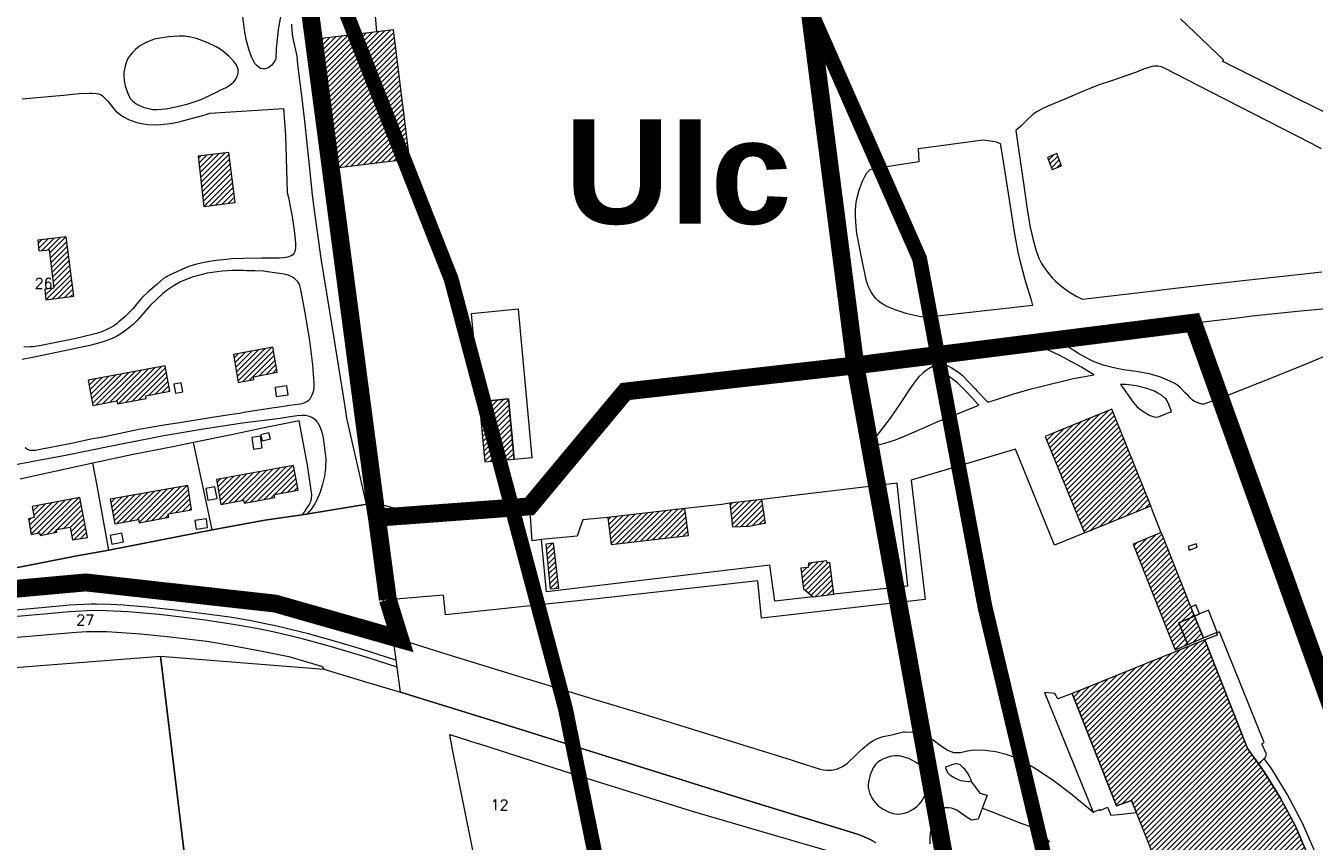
# Model space of a CAD drawing. Header units: metres. Extents: x 578835 to 593571, y 248557 to 255108.
# Tile 157 of 251: x 585938 to 586370, y 252915 to 253189. Entities that reach past the tile are written whole.
import ezdxf

# ---------------------------------------------------------------- set-up
doc = ezdxf.new("R2010")
doc.units = ezdxf.units.M
doc.linetypes.add('CACHEX2', pattern=[0.75, 0.5, -0.25])
doc.linetypes.add('SOLID_LINE', pattern=[0])
for name, color, linetype, lineweight in [('Cad-BATIMENT_BATI_LEGER13', 7, 'SOLID_LINE', 0), ('Cad-BATIMENT_BATI_PRIVE12', 7, 'SOLID_LINE', 0), ('Cad-BATIMENT_BATI_PRIVE12_HACH', 7, 'SOLID_LINE', 0), ('Cad-PARCELLAIRE_PARCELLE1', 250, 'SOLID_LINE', 0), ('Cad-RESEAU_ROUT_LIMITE_DE_VOIE_P23', 8, 'SOLID_LINE', 0), ('Cad-TOPONYMIE_NUMERO_DE_PARCELL182', 250, 'SOLID_LINE', 0), ('PEB Poretta - tracé', 7, 'Continuous', 18), ('PLU', 7, 'CACHEX2', 5)]:
    doc.layers.add(name, color=color, linetype=linetype, lineweight=lineweight)
doc.layers.add('PLU nom', color=7, linetype='Continuous')
doc.styles.get("Standard").update_dxf_attribs({"font": 'arialbd_0.ttf', "height": 50})
doc.styles.add('TEXTSTYLE_45_11', font='txt.shx', dxfattribs={"oblique": 50})

msp = doc.modelspace()

# ---------------------------------------------------------------- hatches: boundary and pattern name
at = {"layer": 'Cad-BATIMENT_BATI_PRIVE12_HACH', "ltscale": 0.4}
h = msp.add_hatch(dxfattribs=at)
h.set_pattern_fill('ANSI31', color=256, scale=0.4, style=0)
h.paths.add_polyline_path([(586066.54, 253144.23), (586061.17, 253187.48), (586034.42, 253184.23), (586040.11, 253140.9)])
h = msp.add_hatch(dxfattribs=at)
h.set_pattern_fill('ANSI31', color=256, scale=0.4, style=0)
h.paths.add_polyline_path([(585997.58, 253128.2), (586008.1, 253129.52), (586006.03, 253146.29), (585995.67, 253145.09)])
h = msp.add_hatch(dxfattribs=at)
h.set_pattern_fill('ANSI31', color=256, scale=0.4, style=0)
h.paths.add_polyline_path([(586285.15, 253141.84), (586283.49, 253145.94), (586280.39, 253144.67), (586281.96, 253140.57)])
h = msp.add_hatch(dxfattribs=at)
h.set_pattern_fill('ANSI31', color=256, scale=0.4, style=0)
h.paths.add_polyline_path([(585954.03, 253098.13), (585951.45, 253117.98), (585941.99, 253116.85), (585942.28, 253113.31), (585945.8, 253113.71), (585947.37, 253100.8), (585944.28, 253100.43), (585944.65, 253096.89)])
h = msp.add_hatch(dxfattribs=at)
h.set_pattern_fill('ANSI31', color=256, scale=0.4, style=0)
h.paths.add_polyline_path([(586007.51, 253078.54), (586009.12, 253069.19), (586014.39, 253070.19), (586014.24, 253071.07), (586022.19, 253072.63), (586020.74, 253080.99)])
h = msp.add_hatch(dxfattribs=at)
h.set_pattern_fill('ANSI31', color=256, scale=0.4, style=0)
h.paths.add_polyline_path([(585984.67, 253074.72), (585958.86, 253070), (585960.4, 253061.43), (585968.51, 253063), (585968.68, 253062.01), (585978.34, 253063.82), (585978.17, 253064.7), (585986.2, 253066.27)])
h = msp.add_hatch(dxfattribs=at)
h.set_pattern_fill('ANSI31', color=256, scale=0.4, style=0)
h.paths.add_polyline_path([(586101.6, 253043.51), (586099.75, 253063.64), (586089.94, 253062.7), (586091.79, 253042.57)])
h = msp.add_hatch(dxfattribs=at)
h.set_pattern_fill('ANSI31', color=256, scale=0.4, style=0)
h.paths.add_polyline_path([(586314.99, 253027.85), (586301.97, 253060.2), (586279.66, 253051.09), (586292.84, 253018.76)])
h = msp.add_hatch(dxfattribs=at)
h.set_pattern_fill('ANSI31', color=256, scale=0.4, style=0)
h.paths.add_polyline_path([(586027.7, 253041.33), (586001.88, 253036.59), (586003.33, 253028.25), (586010.95, 253029.67), (586011.12, 253028.68), (586021.42, 253030.65), (586021.25, 253031.64), (586029.21, 253033.09)])
h = msp.add_hatch(dxfattribs=at)
h.set_pattern_fill('ANSI31', color=256, scale=0.4, style=0)
h.paths.add_polyline_path([(585938.86, 253023.51), (585939.71, 253018.23), (585942.54, 253018.8), (585942.71, 253017.81), (585948.38, 253018.95), (585948.23, 253019.83), (585952.77, 253020.66), (585953.55, 253016.37), (585958.58, 253017.25), (585956.05, 253030.63), (585940.07, 253027.62), (585940.72, 253023.89)])
h = msp.add_hatch(dxfattribs=at)
h.set_pattern_fill('ANSI31', color=256, scale=0.4, style=0)
h.paths.add_polyline_path([(585992.23, 253034.67), (585966.24, 253030.04), (585967.76, 253021.81), (585975.72, 253023.26), (585975.97, 253022.16), (585985.87, 253023.99), (585985.7, 253025.09), (585993.5, 253026.42)])
h = msp.add_hatch(dxfattribs=at)
h.set_pattern_fill('ANSI31', color=256, scale=0.4, style=0)
h.paths.add_polyline_path([(586160.05, 253017.86), (586158.88, 253026.91), (586133.09, 253023.85), (586134.1, 253014.8)])
h = msp.add_hatch(dxfattribs=at)
h.set_pattern_fill('ANSI31', color=256, scale=0.4, style=0)
h.paths.add_polyline_path([(586185.83, 253022.04), (586184.67, 253029.97), (586173.97, 253028.74), (586174.8, 253020.78), (586180.39, 253021.02), (586185.42, 253022)])
h = msp.add_hatch(dxfattribs=at)
h.set_pattern_fill('ANSI31', color=256, scale=0.4, style=0)
h.paths.add_polyline_path([(586324.38, 252988.63), (586329.71, 252990.85), (586319.06, 253017.61), (586318.54, 253018.9), (586309.15, 253014.99), (586320.36, 252986.5), (586323.25, 252979.5), (586327.39, 252981.29), (586327.37, 252981.52)])
h = msp.add_hatch(dxfattribs=at)
h.set_pattern_fill('ANSI31', color=256, scale=0.4, style=0)
h.paths.add_polyline_path([(586116.61, 253000.18), (586114.85, 253015.31), (586112.24, 253014.98), (586113.67, 252999.93)])
h = msp.add_hatch(dxfattribs=at)
h.set_pattern_fill('ANSI31', color=256, scale=0.4, style=0)
h.paths.add_polyline_path([(586208.84, 252998.21), (586207.46, 253008.81), (586206.57, 253008.72), (586206.42, 253009.38), (586200.31, 253008.54), (586200.18, 253007.19), (586197.74, 253006.87), (586198.63, 253000.03), (586201.84, 252997.3)])
h = msp.add_hatch(dxfattribs=at)
h.set_pattern_fill('ANSI31', color=256, scale=0.4, style=0)
h.paths.add_polyline_path([(586327.39, 252981.29), (586332.64, 252983.52), (586329.71, 252990.85), (586324.38, 252988.63), (586327.37, 252981.52)])
h = msp.add_hatch(dxfattribs=at)
h.set_pattern_fill('ANSI31', color=256, scale=0.4, style=0)
h.paths.add_polyline_path([(586328.38, 252879.05), (586338.75, 252852.83), (586340.65, 252847.86), (586336.05, 252845.58), (586351.54, 252808.31), (586396.02, 252826.43), (586380.92, 252863.95), (586379.59, 252869.97), (586377.37, 252880.71), (586374.39, 252891.6), (586371.37, 252901.16), (586367.79, 252910.44), (586363.49, 252920.34), (586358.49, 252929.84), (586353.53, 252937.9), (586351.83, 252940.43), (586347.46, 252946.42), (586333.19, 252982.9), (586288.7, 252964.89), (586303.57, 252927.24), (586308.61, 252929), (586320.54, 252898.79), (586332.09, 252903.66), (586340.19, 252883.72)])

# ---------------------------------------------------------------- linework, layer by layer
at = {"layer": 'Cad-BATIMENT_BATI_LEGER13'}
for points in [[(586107.66, 253044.01), (586103.07, 253093.79), (586087.21, 253092.24), (586089.94, 253062.7), (586099.75, 253063.64), (586101.6, 253043.51), (586107.66, 253044.01), (586107.66, 253044.01)], [(586107.66, 253044.01), (586103.07, 253093.79), (586087.21, 253092.24), (586089.94, 253062.7), (586099.75, 253063.64), (586101.6, 253043.51), (586107.66, 253044.01), (586107.66, 253044.01)], [(585988.16, 253065.54), (585990.59, 253066.08), (585990.01, 253069.04), (585987.58, 253068.62), (585988.16, 253065.54), (585988.16, 253065.54)], [(585988.16, 253065.54), (585990.59, 253066.08), (585990.01, 253069.04), (585987.58, 253068.62), (585988.16, 253065.54), (585988.16, 253065.54)], [(586021.88, 253064.47), (586025.87, 253065.03), (586025.46, 253068), (586021.54, 253067.45), (586021.88, 253064.47), (586021.88, 253064.47)], [(586021.88, 253064.47), (586025.87, 253065.03), (586025.46, 253068), (586021.54, 253067.45), (586021.88, 253064.47), (586021.88, 253064.47)], [(586016.69, 253051.66), (586017.19, 253049.58), (586019.94, 253050.26), (586019.44, 253052.34), (586016.69, 253051.66), (586016.69, 253051.66)], [(586016.69, 253051.66), (586017.19, 253049.58), (586019.94, 253050.26), (586019.44, 253052.34), (586016.69, 253051.66), (586016.69, 253051.66)], [(586014.29, 253046.78), (586017.14, 253047.24), (586016.56, 253051.2), (586013.71, 253050.74), (586014.29, 253046.78), (586014.29, 253046.78)], [(586014.29, 253046.78), (586017.14, 253047.24), (586016.56, 253051.2), (586013.71, 253050.74), (586014.29, 253046.78), (586014.29, 253046.78)], [(586001.33, 253034.2), (585998.26, 253033.62), (585998.99, 253029.77), (586002.08, 253030.26), (586001.33, 253034.2), (586001.33, 253034.2)], [(586001.33, 253034.2), (585998.26, 253033.62), (585998.99, 253029.77), (586002.08, 253030.26), (586001.33, 253034.2), (586001.33, 253034.2)], [(585998.86, 253020.51), (585998.52, 253023.49), (585994.62, 253022.94), (585995.03, 253019.97), (585998.86, 253020.51), (585998.86, 253020.51)], [(585998.86, 253020.51), (585998.52, 253023.49), (585994.62, 253022.94), (585995.03, 253019.97), (585998.86, 253020.51), (585998.86, 253020.51)], [(585966.28, 253017.89), (585966.77, 253014.92), (585970.66, 253015.69), (585970.17, 253018.67), (585966.28, 253017.89), (585966.28, 253017.89)], [(585966.28, 253017.89), (585966.77, 253014.92), (585970.66, 253015.69), (585970.17, 253018.67), (585966.28, 253017.89), (585966.28, 253017.89)], [(586330.59, 253013.9), (586330.24, 253015.09), (586327.6, 253014.2), (586327.94, 253013), (586330.59, 253013.9), (586330.59, 253013.9)], [(586330.59, 253013.9), (586330.24, 253015.09), (586327.6, 253014.2), (586327.94, 253013), (586330.59, 253013.9), (586330.59, 253013.9)], [(586329.71, 252990.85), (586331.3, 252991.55), (586330.15, 252994.57), (586328.48, 252993.87), (586329.71, 252990.85), (586329.71, 252990.85)], [(586329.71, 252990.85), (586331.3, 252991.55), (586330.15, 252994.57), (586328.48, 252993.87), (586329.71, 252990.85), (586329.71, 252990.85)], [(586334.33, 252992.8), (586331.3, 252991.55), (586329.71, 252990.85), (586332.64, 252983.52), (586337.33, 252985.48), (586334.33, 252992.8), (586334.33, 252992.8)], [(586334.33, 252992.8), (586331.3, 252991.55), (586329.71, 252990.85), (586332.64, 252983.52), (586337.33, 252985.48), (586334.33, 252992.8), (586334.33, 252992.8)], [(586353.01, 252943.1), (586353.32, 252943.34), (586353.8, 252944.5), (586352.27, 252948.05), (586352.98, 252948.44), (586338.07, 252985.54), (586337.04, 252985.11), (586337.26, 252984.46), (586333.19, 252982.9), (586347.46, 252946.42), (586351.1, 252941.26), (586353.01, 252943.1), (586353.01, 252943.1)], [(586353.01, 252943.1), (586353.32, 252943.34), (586353.8, 252944.5), (586352.27, 252948.05), (586352.98, 252948.44), (586338.07, 252985.54), (586337.04, 252985.11), (586337.26, 252984.46), (586333.19, 252982.9), (586347.46, 252946.42), (586351.1, 252941.26), (586353.01, 252943.1), (586353.01, 252943.1)], [(586303.57, 252927.24), (586288.7, 252964.89), (586283.92, 252963.04), (586282.86, 252964.86), (586279.37, 252965.23), (586295.75, 252925.13), (586297.83, 252925.98), (586298.01, 252925.66), (586300.56, 252926.77), (586301.69, 252924.07), (586304.15, 252924.28), (586310.19, 252925.01), (586308.61, 252929), (586303.57, 252927.24), (586303.57, 252927.24)], [(586303.57, 252927.24), (586288.7, 252964.89), (586283.92, 252963.04), (586282.86, 252964.86), (586279.37, 252965.23), (586295.75, 252925.13), (586297.83, 252925.98), (586298.01, 252925.66), (586300.56, 252926.77), (586301.69, 252924.07), (586304.15, 252924.28), (586310.19, 252925.01), (586308.61, 252929), (586303.57, 252927.24), (586303.57, 252927.24)], [(586353.01, 252943.1), (586351.1, 252941.26), (586351.86, 252942), (586353.01, 252943.1), (586353.01, 252943.1)], [(586382.33, 252869.75), (586379.87, 252881.36), (586376.88, 252892.37), (586373.77, 252902.03), (586370.26, 252911.43), (586365.87, 252921.43), (586360.77, 252931.15), (586355.44, 252939.73), (586353.01, 252943.1), (586351.86, 252942), (586351.1, 252941.26), (586351.83, 252940.43), (586353.53, 252937.9), (586358.49, 252929.84), (586363.49, 252920.34), (586367.79, 252910.44), (586371.37, 252901.16), (586374.39, 252891.6), (586377.37, 252880.71), (586379.59, 252869.97), (586382.33, 252869.75), (586382.33, 252869.75)], [(586353.01, 252943.1), (586351.1, 252941.26), (586351.86, 252942), (586353.01, 252943.1), (586353.01, 252943.1)], [(586382.33, 252869.75), (586379.87, 252881.36), (586376.88, 252892.37), (586373.77, 252902.03), (586370.26, 252911.43), (586365.87, 252921.43), (586360.77, 252931.15), (586355.44, 252939.73), (586353.01, 252943.1), (586351.86, 252942), (586351.1, 252941.26), (586351.83, 252940.43), (586353.53, 252937.9), (586358.49, 252929.84), (586363.49, 252920.34), (586367.79, 252910.44), (586371.37, 252901.16), (586374.39, 252891.6), (586377.37, 252880.71), (586379.59, 252869.97), (586382.33, 252869.75), (586382.33, 252869.75)]]:
    msp.add_lwpolyline(points, close=True, dxfattribs=at)
at = {"layer": 'Cad-BATIMENT_BATI_PRIVE12'}
for points in [[(586066.54, 253144.23), (586061.17, 253187.48), (586034.42, 253184.23), (586040.11, 253140.9), (586066.54, 253144.23), (586066.54, 253144.23)], [(585997.58, 253128.2), (586008.1, 253129.52), (586006.03, 253146.29), (585995.67, 253145.09), (585997.58, 253128.2), (585997.58, 253128.2)], [(586285.15, 253141.84), (586283.49, 253145.94), (586280.39, 253144.67), (586281.96, 253140.57), (586285.15, 253141.84), (586285.15, 253141.84)], [(585954.03, 253098.13), (585951.45, 253117.98), (585941.99, 253116.85), (585942.28, 253113.31), (585945.8, 253113.71), (585947.37, 253100.8), (585944.28, 253100.43), (585944.65, 253096.89), (585954.03, 253098.13), (585954.03, 253098.13)], [(586007.51, 253078.54), (586009.12, 253069.19), (586014.39, 253070.19), (586014.24, 253071.07), (586022.19, 253072.63), (586020.74, 253080.99), (586007.51, 253078.54), (586007.51, 253078.54)], [(585984.67, 253074.72), (585958.86, 253070), (585960.4, 253061.43), (585968.51, 253063), (585968.68, 253062.01), (585978.34, 253063.82), (585978.17, 253064.7), (585986.2, 253066.27), (585984.67, 253074.72), (585984.67, 253074.72)], [(586101.6, 253043.51), (586099.75, 253063.64), (586089.94, 253062.7), (586091.79, 253042.57), (586101.6, 253043.51), (586101.6, 253043.51)], [(586314.99, 253027.85), (586301.97, 253060.2), (586279.66, 253051.09), (586292.84, 253018.76), (586314.99, 253027.85), (586314.99, 253027.85)], [(586027.7, 253041.33), (586001.88, 253036.59), (586003.33, 253028.25), (586010.95, 253029.67), (586011.12, 253028.68), (586021.42, 253030.65), (586021.25, 253031.64), (586029.21, 253033.09), (586027.7, 253041.33), (586027.7, 253041.33)], [(585938.86, 253023.51), (585939.71, 253018.23), (585942.54, 253018.8), (585942.71, 253017.81), (585948.38, 253018.95), (585948.23, 253019.83), (585952.77, 253020.66), (585953.55, 253016.37), (585958.58, 253017.25), (585956.05, 253030.63), (585940.07, 253027.62), (585940.72, 253023.89), (585938.86, 253023.51), (585938.86, 253023.51)], [(585992.23, 253034.67), (585966.24, 253030.04), (585967.76, 253021.81), (585975.72, 253023.26), (585975.97, 253022.16), (585985.87, 253023.99), (585985.7, 253025.09), (585993.5, 253026.42), (585992.23, 253034.67), (585992.23, 253034.67)], [(586160.05, 253017.86), (586158.88, 253026.91), (586133.09, 253023.85), (586134.1, 253014.8), (586160.05, 253017.86), (586160.05, 253017.86)], [(586185.83, 253022.04), (586184.67, 253029.97), (586173.97, 253028.74), (586174.8, 253020.78), (586180.39, 253021.02), (586185.42, 253022), (586185.83, 253022.04), (586185.83, 253022.04)], [(586324.38, 252988.63), (586329.71, 252990.85), (586319.06, 253017.61), (586318.54, 253018.9), (586309.15, 253014.99), (586320.36, 252986.5), (586323.25, 252979.5), (586327.39, 252981.29), (586327.37, 252981.52), (586324.38, 252988.63), (586324.38, 252988.63)], [(586116.61, 253000.18), (586114.85, 253015.31), (586112.24, 253014.98), (586113.67, 252999.93), (586116.61, 253000.18), (586116.61, 253000.18)], [(586208.84, 252998.21), (586207.46, 253008.81), (586206.57, 253008.72), (586206.42, 253009.38), (586200.31, 253008.54), (586200.18, 253007.19), (586197.74, 253006.87), (586198.63, 253000.03), (586201.84, 252997.3), (586208.84, 252998.21), (586208.84, 252998.21)], [(586327.39, 252981.29), (586332.64, 252983.52), (586329.71, 252990.85), (586324.38, 252988.63), (586327.37, 252981.52), (586327.39, 252981.29), (586327.39, 252981.29)]]:
    msp.add_lwpolyline(points, close=True, dxfattribs=at)
msp.add_lwpolyline([(586367.79, 252910.44), (586363.49, 252920.34), (586358.49, 252929.84), (586353.53, 252937.9), (586351.83, 252940.43), (586347.46, 252946.42), (586333.19, 252982.9), (586288.7, 252964.89), (586303.57, 252927.24), (586308.61, 252929), (586320.54, 252898.79)], dxfattribs=at)
at = {"layer": 'Cad-PARCELLAIRE_PARCELLE1'}
for points in [[(585824.65, 252992.64), (585845.27, 252992.47), (585846.26, 252992.45), (585877.9, 252994.65), (585877.64, 252996.64), (585907.75, 253002.17), (585936.98, 253007.52), (585954.5, 253010.88), (585965.78, 253012.94), (586000.49, 253019.76), (586018.02, 253023.01), (586030.56, 253024.84), (586055.04, 253028.79), (586040.1, 253141.01), (586034.42, 253184.23), (586029.32, 253223.49), (585925.85, 253201.22), (585911.39, 253198.67), (585922.88, 253149.14), (585802.75, 253122.23), (585808.64, 253087.28), (585812.16, 253066.84), (585824.65, 252992.64), (585824.65, 252992.64)], [(585877.9, 252994.65), (585879, 252987.28), (585879.09, 252986.17), (585880.21, 252978.8), (585882.04, 252965.8), (585901.22, 252971.08), (585983.1, 252977.39), (586037.87, 252973.07), (586053.69, 252968.26), (586063.49, 252965.29), (586061.05, 252983.7), (586059.33, 252996.26), (586055.04, 253028.79), (586030.56, 253024.84), (586018.02, 253023.01), (586000.49, 253019.76), (585965.78, 253012.94), (585954.5, 253010.88), (585936.98, 253007.52), (585907.75, 253002.17), (585877.64, 252996.64), (585877.9, 252994.65), (585877.9, 252994.65)], [(585943.16, 252888.55), (585900.74, 252883.42), (585827.12, 252870.68), (585827.01, 252872), (585824.57, 252871.69), (585813.69, 252969.99), (585820.23, 252968.75), (585857.64, 252960.85), (585879.39, 252965.02), (585882.13, 252965.8), (585901.22, 252971.08), (585983.1, 252977.39), (585992.28, 252901.36), (585961.27, 252896.74), (585961.76, 252890.89), (585943.16, 252888.55), (585943.16, 252888.55)]]:
    msp.add_lwpolyline(points, close=True, dxfattribs=at)
for points in [[(586222.76, 252914.89), (586220.94, 252915.97), (586218.97, 252916.8), (586217.35, 252917.45), (586215.23, 252918.16), (586179.95, 252929.02), (586136.02, 252942.73), (586094.89, 252955.55), (586063.49, 252965.29), (586061.05, 252983.7), (586059.33, 252996.26), (586055.04, 253028.79), (586040.1, 253141.01), (586034.42, 253184.23), (586029.32, 253223.49)], [(585992.28, 252901.36), (585983.1, 252977.39), (586037.87, 252973.07), (586053.69, 252968.26), (586063.49, 252965.29), (586094.89, 252955.55), (586136.02, 252942.73), (586179.95, 252929.02), (586215.23, 252918.16), (586217.35, 252917.45), (586218.97, 252916.8), (586220.94, 252915.97), (586222.76, 252914.89)]]:
    msp.add_lwpolyline(points, dxfattribs=at)
at = {"layer": 'Cad-RESEAU_ROUT_LIMITE_DE_VOIE_P23'}
for p, q in [((586318.53, 253018.77), (586314.96, 253027.88)), ((585941.55, 252984.35), (585941.55, 252984.35)), ((586092.92, 252887.36), (586080.95, 252946.14))]:
    msp.add_line(p, q, dxfattribs=at)
for points in [[(586023.79, 253194.4), (586022.78, 253188.74), (586022.59, 253187.42), (586021.99, 253182.14), (586021.9, 253181.25), (586021.71, 253177.66), (586021.49, 253177.21), (586021, 253176.37), (586020.39, 253175.61), (586020.08, 253175.31), (586019.38, 253174.81), (586018.6, 253174.46), (586018.23, 253174.36), (586017.47, 253174.31), (586016.74, 253174.48), (586016.29, 253174.73), (586015.45, 253175.38), (586014.76, 253176.19), (586014.36, 253176.82), (586013.66, 253178.16), (586013.13, 253179.57), (586012.7, 253180.96), (586011.95, 253183.77), (586011.37, 253186.62), (586011.1, 253188.29), (586010.73, 253191.65)], [(586060.84, 253192.86), (586055, 253192), (586055.47, 253186.76)], [(586394.43, 253149.2), (586339.22, 253176.78), (586339.44, 253177.38), (586325.04, 253191.12)], [(586027.06, 253189.29), (586027.13, 253187.16), (586027.36, 253185.04), (586028.77, 253178.63), (586029.02, 253175.77), (586030.47, 253164.4), (586031.41, 253156.8), (586032.89, 253141.95), (586033.94, 253132.05), (586034.46, 253127.79), (586036.86, 253110.79), (586040.64, 253087.55), (586044.85, 253061.07), (586045.44, 253057.18), (586052, 253028.32), (586054.53, 253013.11), (586054.8, 253010.27), (586055.53, 253005.81), (586056.82, 252999.4), (586057.27, 252997.64), (586059.29, 252990.62), (586060.19, 252987.56), (586060.6, 252986.7)], [(585991.12, 253185.29), (585989.34, 253185.35), (585985.76, 253185.14), (585982.23, 253184.55), (585981.05, 253184.26), (585979.9, 253183.89), (585978.77, 253183.44), (585977.67, 253182.89), (585976.63, 253182.27), (585975.64, 253181.59), (585974.7, 253180.82), (585973.83, 253179.99), (585973.03, 253179.08), (585972.33, 253178.1), (585971.84, 253177.2), (585971.2, 253175.24), (585970.86, 253173.2), (585970.81, 253172.28), (585970.9, 253170.42), (585971.3, 253168.61), (585972.01, 253166.39), (585972.46, 253165.31), (585973.05, 253164.34), (585973.82, 253163.51), (585974.99, 253162.66), (585976.27, 253161.96), (585977.65, 253161.42), (585979.07, 253161.03), (585980.51, 253160.76), (585981.95, 253160.67), (585984.85, 253160.97), (585987.73, 253161.53), (585989.27, 253161.85), (585992.34, 253162.62), (585995.35, 253163.58), (585996.73, 253164.11), (586002.08, 253166.66), (586003.1, 253167.15), (586005.12, 253168.15), (586006.09, 253168.74), (586006.99, 253169.4), (586007.53, 253169.9), (586008, 253170.46), (586008.41, 253171.07), (586008.76, 253171.74), (586009.01, 253172.42), (586009.13, 253172.95), (586009.1, 253174.08), (586008.79, 253175.15), (586008.48, 253175.76), (586007.65, 253176.86), (586006.69, 253177.88), (586006.01, 253178.55), (586004.6, 253179.84), (586003.06, 253180.94), (586001.71, 253181.7), (585998.95, 253183.08), (585996.1, 253184.24), (585995.13, 253184.55), (585993.14, 253185.03), (585991.12, 253185.29)], [(586372.22, 253147.58), (586368.69, 253149.44), (586354.49, 253156.74), (586335.07, 253166.69), (586319.13, 253174.8), (586318.58, 253174.98), (586317.4, 253175.2), (586316.22, 253175.22), (586315.49, 253175.11), (586312.62, 253174.24), (586310.21, 253173.29), (586308.61, 253172.64), (586302.14, 253170.46), (586297.44, 253168.84), (586294.34, 253167.69), (586292.71, 253167.03), (586286.26, 253164.23), (586284.34, 253163.43), (586280.47, 253161.86), (586278.6, 253160.98), (586276.78, 253159.98), (586275.61, 253159.15), (586273.52, 253157.19), (586271.48, 253155.16), (586269.81, 253153.66)], [(585936.72, 253164.27), (585950.57, 253165.5), (585955.81, 253166.04), (585959.31, 253166.25), (585960.06, 253166.24), (585961.58, 253166.13), (585962.29, 253165.98), (585962.99, 253165.72), (585963.56, 253165.4), (585965.39, 253163.46), (585967.45, 253160.95), (585968.18, 253160.16), (585968.98, 253159.46), (585970.06, 253158.71), (585971.18, 253158.02), (585972.36, 253157.4), (585973.56, 253156.87), (585974.8, 253156.43), (585976.15, 253156.08), (585978.9, 253155.7), (585981.67, 253155.61), (585983.22, 253155.67), (585986.3, 253156.06), (585989.36, 253156.62), (585990.96, 253156.98), (585997.34, 253158.73), (585998.11, 253158.97), (585999.63, 253159.5), (586024.28, 253161.09), (586024.98, 253152.16), (586025.55, 253132.84), (586026.1, 253130.75), (586026.48, 253128.78), (586027.2, 253124.83), (586027.81, 253120.87), (586028.15, 253118.32), (586028.35, 253115.76), (586028.34, 253114.48), (586028.21, 253113.39), (586028.04, 253112.87), (586027.79, 253112.38), (586027.46, 253111.99), (586026.93, 253111.62), (586025.68, 253111.17), (586024.36, 253110.96), (586022.89, 253110.84), (586019.97, 253110.82), (586017.03, 253110.84), (586010.96, 253110.76), (586006.93, 253110.59), (586005.2, 253110.46), (586001.75, 253110.09), (585998.32, 253109.56), (585997.16, 253109.34), (585994.84, 253108.76), (585992.56, 253108.03), (585991.3, 253107.55), (585986.38, 253105.3), (585985.92, 253105.06), (585984.15, 253104.02)], [(586269.82, 253153.66), (586270.79, 253146.62), (586272.46, 253135.27), (586273.45, 253128), (586274.24, 253123.15), (586274.6, 253121.25), (586275.46, 253117.44), (586276.48, 253113.69), (586276.78, 253112.74), (586277.48, 253110.88), (586278.38, 253109.11), (586279.04, 253108.05), (586280.49, 253106.03), (586282.13, 253104.16), (586283.11, 253103.19), (586285.24, 253101.38), (586287.48, 253099.72), (586288.38, 253099.13), (586290.23, 253098.05), (586292.15, 253097.15), (586316.06, 253099.91), (586322.23, 253100.64), (586346.94, 253103.5), (586359.27, 253104.82), (586367.47, 253105.74), (586372.37, 253106.31)], [(586237.13, 253147.63), (586258.85, 253150.59), (586261.23, 253150.24), (586262.8, 253149.96), (586263.17, 253149.87), (586264.59, 253149.37), (586265.19, 253145.44), (586267.65, 253129.77), (586269.27, 253119.6), (586270.49, 253112.86), (586270.89, 253111.02), (586272.78, 253103.75), (586274.79, 253097.22), (586275.42, 253095), (586239.53, 253090.96), (586237.44, 253091.26), (586233.34, 253092.24), (586229.31, 253093.54), (586226.91, 253094.5), (586225.77, 253095.09), (586224.69, 253095.76), (586223.67, 253096.56), (586222.82, 253097.39), (586222.06, 253098.32), (586221.39, 253099.32), (586220.82, 253100.38), (586220.33, 253101.47), (586219.74, 253103.14), (586218.29, 253110.08), (586217.81, 253112.34), (586216.92, 253116.88), (586216.55, 253119.17), (586216.27, 253121.46), (586216.06, 253125), (586216.06, 253126.77), (586216.17, 253128.53), (586216.42, 253130.28), (586216.79, 253131.97), (586217.27, 253133.63), (586217.87, 253135.27), (586218.55, 253136.87), (586219.32, 253138.42), (586219.9, 253139.43), (586220.41, 253140.06), (586220.98, 253140.56), (586221.63, 253140.85), (586221.98, 253140.89), (586237.4, 253143.26), (586237.13, 253147.63)], [(585975.82, 253053.48), (585983.67, 253054.88), (585984.98, 253055.05), (585990.21, 253055.85), (585998.38, 253057.23), (586006.21, 253058.4), (586009.53, 253058.9), (586011.75, 253059.31), (586021.21, 253060.81), (586022.23, 253060.92), (586026.35, 253061.59), (586028.19, 253061.82), (586030.03, 253062.07), (586030.93, 253062.29), (586031.44, 253062.46), (586032.42, 253062.91), (586032.84, 253063.22), (586033.19, 253063.62), (586033.63, 253064.32), (586033.98, 253065.06), (586034.27, 253065.84), (586034.46, 253066.64), (586034.58, 253067.46), (586034.63, 253068.98), (586034.13, 253075.05), (586033.95, 253076.86), (586032.99, 253084.04), (586032.7, 253085.99), (586031.38, 253093.78), (586030.73, 253097.37), (586030.23, 253099.74), (586030.1, 253100.38), (586029.79, 253101.67), (586029.54, 253102.27), (586029.21, 253102.81), (586028.66, 253103.42), (586028.07, 253103.96), (586027.39, 253104.45), (586026.7, 253104.85), (586025.94, 253105.16), (586024.6, 253105.54), (586019, 253106.33), (586017.57, 253106.48), (586014.73, 253106.65), (586011.88, 253106.67), (586010.93, 253106.73), (586009.04, 253106.77), (586007.13, 253106.71), (586003.76, 253106.46), (586000.39, 253106.07), (585998.74, 253105.78), (585997.18, 253105.44), (585994.09, 253104.57), (585991.1, 253103.46), (585989.82, 253102.88), (585987.32, 253101.53), (585984.97, 253099.96), (585983.86, 253099.07), (585979.78, 253095.06), (585977.5, 253092.52), (585975.25, 253089.95), (585974.05, 253088.75), (585971.82, 253086.89), (585969.44, 253085.24), (585968.18, 253084.52), (585966.9, 253083.91), (585964.23, 253082.9), (585961.49, 253082.09), (585959.4, 253081.56), (585950.93, 253079.83), (585940.19, 253077.51), (585936.78, 253076.83)], [(585984.15, 253104.02), (585981.89, 253102.05), (585978.9, 253099.51), (585976.98, 253097.73), (585976.34, 253097.01), (585975.18, 253095.51), (585973.97, 253094.04), (585973.05, 253093.08), (585971.14, 253091.23), (585969.15, 253089.47), (585968.56, 253088.99), (585967.32, 253088.11), (585966.01, 253087.34), (585965.16, 253086.94), (585963.43, 253086.2), (585961.64, 253085.61), (585960.26, 253085.22), (585954.67, 253083.9), (585953.15, 253083.58), (585947.04, 253082.36), (585943.08, 253081.55), (585940.42, 253081.17), (585939.36, 253081.1), (585937.25, 253081.07)], [(586377.96, 253079.87), (586366.79, 253075.24), (586359.34, 253072.16), (586355.74, 253070.71), (586341.25, 253065.04), (586339.57, 253064.4), (586332.83, 253061.89), (586332.14, 253061.95), (586330.79, 253062.33), (586329.52, 253062.94), (586329.06, 253063.26), (586328.22, 253064.07), (586327.41, 253064.9), (586326.58, 253065.72), (586324.94, 253067.42), (586324.05, 253068.2), (586323.09, 253068.84), (586321.45, 253069.67), (586318.05, 253071.04), (586314.52, 253072.08), (586310.22, 253072.87), (586305.89, 253073.44), (586303.74, 253073.84), (586302.17, 253074.19), (586299.09, 253075.02), (586297.57, 253075.53), (586296.09, 253076.14), (586294.28, 253076.99), (586290.78, 253078.95), (586287.38, 253081.1), (586286.68, 253081.59), (586284.12, 253083.91), (586291.5, 253084.69), (586320.99, 253088.02), (586335.4, 253089.81), (586345, 253091.01), (586349.04, 253091.48), (586365.18, 253093.2), (586380.09, 253094.57)], [(586260.38, 253062.54), (586263.28, 253063.5), (586269.09, 253065.32), (586274.95, 253067.02), (586277.75, 253067.77), (586289, 253070.49), (586290.37, 253070.79), (586295.89, 253071.76), (586291.76, 253074.28), (586288.95, 253075.87), (586287.42, 253076.71), (586284.34, 253078.34), (586281.18, 253079.82), (586278.22, 253081.08), (586276.71, 253081.64), (586275.19, 253082.09), (586273.62, 253082.37), (586270.62, 253082.29), (586267.64, 253081.79), (586266.14, 253081.57), (586254.48, 253080.27), (586248.27, 253079.59), (586244.13, 253079.09), (586244.02, 253079.07), (586243.63, 253078.83), (586242.58, 253077.6), (586242.35, 253077.48), (586242.14, 253077.38), (586242.16, 253077.32), (586242.52, 253077.05), (586244.14, 253076.2), (586248.08, 253074.16), (586249.35, 253073.42), (586250.57, 253072.59), (586251.77, 253071.59), (586253.98, 253069.36), (586256.13, 253067.06), (586256.98, 253066.17), (586260.38, 253062.54)], [(586220.3, 253047.6), (586222.16, 253047.95), (586225.84, 253048.82), (586229.42, 253049.96), (586232.44, 253051.13), (586238.36, 253053.71), (586244.26, 253056.3), (586246.86, 253057.37), (586257.34, 253061.53), (586256.93, 253062.01), (586255.29, 253063.9), (586252.83, 253066.52), (586251.13, 253068.19), (586250.19, 253069.01), (586246.24, 253072.13), (586245.6, 253072.65), (586243, 253074.73), (586242.73, 253074.91), (586242.53, 253074.91), (586241.86, 253074.56), (586240.55, 253073.8), (586239.32, 253072.9), (586238.59, 253072.27), (586237.22, 253070.91), (586235.98, 253069.42), (586234.25, 253067.01), (586230.98, 253062.09), (586227.65, 253057.18), (586222.84, 253050.93), (586220.3, 253047.6)], [(586304.89, 253068.48), (586305.51, 253067.59), (586308.05, 253064.11), (586309.17, 253062.62), (586310.37, 253061.17), (586311.03, 253060.52), (586311.72, 253059.96), (586313.2, 253058.98), (586314.76, 253058.13), (586315.19, 253057.94), (586316.12, 253057.64), (586317.07, 253057.57), (586317.58, 253057.66), (586319.55, 253058.46), (586321.16, 253059.09), (586321.52, 253059.17), (586321.83, 253059.27), (586321.89, 253059.39), (586321.88, 253059.75), (586321.33, 253061.12), (586321.06, 253061.75), (586320.5, 253063.02), (586320.14, 253063.59), (586319.67, 253064.07), (586318.57, 253064.87), (586317.41, 253065.58), (586316.22, 253066.21), (586314.97, 253066.74), (586313.68, 253067.17), (586311.97, 253067.64), (586310.22, 253068.04), (586308.45, 253068.31), (586306.68, 253068.47), (586304.89, 253068.48)], [(586035.75, 253055.87), (586035.35, 253056.3), (586034.37, 253057.06), (586033.87, 253057.38), (586033.01, 253057.78), (586032.11, 253058.02), (586031.65, 253058.09), (586030.55, 253058.11), (586028.9, 253057.95), (586026.61, 253057.63), (586023.16, 253057.13), (586010.54, 253055.48), (585997.44, 253053.53), (585994.18, 253053.01), (585983.51, 253051.12), (585980.85, 253050.62), (585969.47, 253048.41), (585966.62, 253047.85), (585951.21, 253044.71), (585942.15, 253043.02), (585928.59, 253040.5)], [(585937.68, 253047.37), (585938.77, 253046.68), (585939.23, 253046.53), (585941.23, 253046.53), (585942.15, 253046.65), (585945.79, 253047.39), (585952.76, 253048.75), (585960.32, 253050.37), (585962.6, 253050.78), (585964.89, 253051.23), (585975.82, 253053.48)], [(586030.55, 253024.88), (586031.45, 253025.94), (586032.29, 253027.12), (586032.93, 253028.14), (586033.43, 253029.04), (586033.73, 253030.16), (586033.81, 253031.58), (586033.5, 253033.89), (586032.36, 253041.41), (586029.55, 253056.28), (586017.33, 253053.86), (586006.89, 253051.65), (585994.15, 253049.08)], [(586035.75, 253055.87), (586036.52, 253054.47), (586037.16, 253052.57), (586037.58, 253050.61), (586037.88, 253048.84), (586038.33, 253045.31), (586038.46, 253043.53), (586038.42, 253040.41), (586038.04, 253037.72), (586037.41, 253035.06), (586036.57, 253032.38), (586035.51, 253029.78), (586034.87, 253028.53), (586033.74, 253026.76), (586032.3, 253025.15)], [(586000.45, 253019.8), (585998.67, 253028.22), (585994.87, 253045.9), (585994.15, 253049.08), (585987.82, 253047.66), (585973.93, 253044.99), (585960.39, 253042.15)], [(586292.88, 253018.77), (586282.71, 253014.6), (586269.67, 253046.87), (586234.74, 253036.37), (586239.36, 252996.37), (586184.5, 252990.13), (586183.37, 253002.61), (586130.32, 252996.75), (586078.68, 252991.24), (586077.99, 252997.85), (586059.34, 252996.25)], [(585965.81, 253012.95), (585961.83, 253034.68), (585960.39, 253042.15), (585938.48, 253037.36), (585936.07, 253036.74)], [(586208.86, 252998.25), (586233.6, 253001.01), (586230, 253035.41), (586194.58, 253031.17), (586184.64, 253029.97)], [(586055.03, 253028.8), (586055.03, 253028.77), (586071.67, 253024.38)], [(586201.87, 252997.31), (586189.03, 252995.8), (586187.37, 253007.96), (586112.44, 252999.02), (586110.81, 253016.49), (586107.68, 253016.13), (586106.84, 253027.47), (586088.04, 253025.96), (586071.67, 253024.38)], [(586173.98, 253028.74), (586171.25, 253028.31), (586158.92, 253026.88)], [(586133.07, 253023.91), (586124.66, 253023.08), (586123.54, 253020.02), (586122.72, 253017.67), (586110.81, 253016.49)], [(585879.11, 252986.22), (585879.25, 252986.08), (585879.48, 252985.94), (585879.72, 252985.86), (585879.98, 252985.84), (585892.37, 252986.98), (585908.69, 252988.44), (585928.62, 252990.29), (585944.15, 252991.64), (585952.63, 252992.39), (585960.52, 252992.8), (585965.02, 252992.77), (585972.15, 252992.43), (585982.68, 252991.45), (585991.92, 252990.37), (585998.06, 252989.54), (586007.56, 252988.12), (586016.49, 252986.53), (586021.74, 252985.43), (586026.98, 252984.24), (586029.66, 252983.57), (586040.32, 252980.61), (586052.23, 252977.08), (586062.31, 252973.84)], [(586062.01, 252976.1), (586050.43, 252979.73), (586041.43, 252982.41), (586032.66, 252984.84), (586027.17, 252986.26), (586021.66, 252987.56), (586018.74, 252988.18), (586012.88, 252989.33), (586007, 252990.33), (586003.03, 252990.92), (585987.07, 252992.96), (585978.64, 252993.85), (585973.01, 252994.31), (585970.75, 252994.47), (585966.2, 252994.71), (585961.66, 252994.82), (585959.84, 252994.8), (585952.51, 252994.45), (585950.42, 252994.29), (585942, 252993.53), (585918.22, 252991.35)], [(585880.18, 252978.78), (585894.6, 252980.13), (585907.75, 252981.34), (585927.39, 252983.12), (585941.55, 252984.35), (585954.9, 252985.43), (585958.25, 252985.63), (585961.71, 252985.7), (585965.16, 252985.65), (585976.52, 252984.9), (585985.37, 252984.04), (585998.58, 252982.42), (586001.32, 252982.01), (586007.67, 252980.89), (586017.18, 252979.05), (586026.08, 252977.24), (586037.09, 252974.05), (586037.84, 252973.11)], [(586061.01, 252983.72), (586078.77, 252978.24), (586100.88, 252971.4), (586106.81, 252969.57), (586130.55, 252962.27), (586143.64, 252958.37), (586152.37, 252955.76), (586176.5, 252948.21), (586180.11, 252947.09), (586194.53, 252942.64), (586196.45, 252942.02), (586204.16, 252939.47), (586205.44, 252939.25), (586206.3, 252939.19), (586206.85, 252939.18), (586207.99, 252939.19), (586209.1, 252939.39), (586209.97, 252939.67), (586211.66, 252940.41), (586213.22, 252941.36), (586216.56, 252944.65), (586217.4, 252945.46), (586218.48, 252946.39), (586220.66, 252948.21), (586221.83, 252949.03), (586223.05, 252949.72), (586225.29, 252950.46), (586227.64, 252950.89), (586228.8, 252951.16), (586229.92, 252951.44), (586232.18, 252952), (586232.64, 252951.99), (586235.14, 252951.87), (586237.6, 252951.37), (586239.88, 252950.51), (586242.03, 252949.38), (586244.41, 252947.55), (586246.88, 252945.84), (586248.85, 252945.15), (586251.2, 252945.11), (586253.55, 252945.63), (586255.88, 252946), (586259.49, 252945.89), (586263.07, 252945.42), (586266.58, 252944.57), (586269.85, 252943.31), (586272.98, 252941.71), (586276.03, 252939.97), (586282.3, 252935.86), (586288.27, 252931.32), (586295.94, 252924.94)], [(586080.95, 252946.14), (586080.12, 252951.15), (586089.81, 252947.97)], [(586208.58, 252911.62), (586190.17, 252916.9), (586161.37, 252925.27), (586118.56, 252938.77), (586089.81, 252947.97)], [(586239.88, 252935.02), (586239.2, 252937.54), (586238.78, 252938.77), (586238.22, 252939.92), (586237.46, 252940.92), (586236.42, 252941.8), (586233.94, 252943.04), (586231.28, 252943.88), (586230.56, 252944.03), (586229.07, 252944.03), (586227.62, 252943.71), (586225.47, 252942.92), (586224.45, 252942.43), (586223.52, 252941.82), (586222.72, 252941.05), (586221.98, 252940.01), (586220.97, 252937.64), (586220.39, 252935.11), (586220.31, 252934.24), (586220.34, 252933.35), (586220.47, 252932.47), (586220.7, 252931.61), (586221.03, 252930.79), (586221.51, 252929.88), (586222.08, 252929), (586222.74, 252928.2), (586223.48, 252927.46), (586224.28, 252926.81), (586225.31, 252926.12), (586226.43, 252925.5), (586227.58, 252924.98), (586228.76, 252924.61), (586230, 252924.44), (586231.2, 252924.49), (586232.39, 252924.73), (586233.55, 252925.13), (586234.65, 252925.65), (586235.69, 252926.28), (586236.59, 252926.98), (586237.4, 252927.79), (586238.13, 252928.7), (586238.76, 252929.67), (586239.31, 252930.68), (586239.6, 252931.5), (586239.8, 252933.24), (586239.88, 252935.02)], [(586254.78, 252935.63), (586254.77, 252935.88), (586254.69, 252936.13), (586254.31, 252937.1), (586253.62, 252938.28), (586253.08, 252939.01), (586252.76, 252939.39), (586252.08, 252940.11), (586251.32, 252940.75), (586251.09, 252940.91), (586250.6, 252941.15), (586250.07, 252941.28), (586249.79, 252941.29), (586248.66, 252941.06), (586246.94, 252940.44), (586246.44, 252940.32), (586246.2, 252940.13), (586246.17, 252939.98), (586246.44, 252939.38), (586246.94, 252938.42), (586247.4, 252937.88), (586248.01, 252937.41), (586249.3, 252936.56), (586250.69, 252935.89), (586251.3, 252935.7), (586253.84, 252935.39), (586254.03, 252935.39), (586254.78, 252935.63)], [(586254.77, 252935.38), (586257.78, 252931.42), (586260.15, 252930.77), (586257.17, 252922.69), (586254.93, 252922.42), (586253.11, 252923.52), (586251.58, 252924.63), (586250, 252925.73), (586248.2, 252926.38), (586247.2, 252926.51), (586246.16, 252926.5), (586245.2, 252926.14), (586244.38, 252925.28), (586242.34, 252922.37), (586241.8, 252920.95), (586241.38, 252919.49), (586241.1, 252918), (586240.97, 252916.5), (586241, 252914.51)], [(586281.15, 252915), (586280.67, 252915.68), (586279.07, 252917.36), (586278.21, 252918.13), (586277.28, 252918.82), (586276.3, 252919.42), (586274.77, 252920.16), (586271.61, 252921.34), (586268.41, 252922.47), (586258.55, 252926.43)]]:
    msp.add_lwpolyline(points, dxfattribs=at)
at = {"layer": 'PEB Poretta - tracé', "color": 5, "const_width": 5}
msp.add_lwpolyline([(586057.65, 253547.82), (586136.89, 253356.24), (586187.98, 253223.09), (586237.53, 253110.73), (586259.43, 252993.99), (586294.1, 252848.07), (586312.35, 252731.34), (586337.89, 252654.73), (586407.24, 252459.56), (586443.73, 252335.53), (586513.18, 252109.88), (586591.65, 251900.12), (586671.94, 251672.12), (586746.75, 251460.53), (586748.54, 251455.77), (586748.79, 251453.73), (586748.79, 251453.73), (586748.79, 251453.73), (586748.79, 251453.73), (586748.79, 251453.73), (586748.79, 251453.73)], dxfattribs=at)
at = {"layer": 'PEB Poretta - tracé', "color": 82, "const_width": 5}
msp.add_lwpolyline([(585927.58, 253492.88), (585925.02, 253491.79), (585985.62, 253344.67), (586080.51, 253103.9), (586118.83, 252959.81), (586144.38, 252833.95), (586157.22, 252741.76), (586180.94, 252626.85), (586239.33, 252433.51), (586339.69, 252110.66), (586423.83, 251845.19), (586533.32, 251507.75), (586623.54, 251238.62)], dxfattribs=at)
at = {"layer": 'PLU', "color": 7, "ltscale": 2, "const_width": 6}
for points in [[(586756.63, 251931.99), (586756.63, 251931.99), (586728.4, 252025.62), (586702.87, 252096), (586487.07, 252628.36), (586488.97, 252644.99), (586329.24, 253089.21), (586216, 253074.91), (586149.89, 253587.51)], [(586029.26, 253223.55), (586055.64, 253023.83)], [(586059.3, 252996.4), (586055.64, 253023.83), (586106.79, 253027.61), (586138.92, 253066.16), (586216, 253074.91)], [(586278.2, 252730.96), (586216, 253074.91)], [(585644.89, 252692.72), (585649.57, 252813.17), (585719.68, 252821.41), (585709.04, 252956.56), (585825.54, 252981.53), (585880.13, 252995.05), (585880.13, 252995.05), (585958.06, 253002.13), (586021.6, 252995.03), (586063.42, 252983.11), (586059.3, 252996.4)]]:
    msp.add_lwpolyline(points, dxfattribs=at)

# ---------------------------------------------------------------- texts
at = {"layer": 'Cad-TOPONYMIE_NUMERO_DE_PARCELL182', "style": 'TEXTSTYLE_45_11'}
for s, p in [('26', (585940.91, 253100.71)), ('27', (585954.87, 252987.84)), ('12', (586093.76, 252925.81))]:
    msp.add_text(s, height=3.491, rotation=359.5887, dxfattribs=at).set_placement(p)
at = {"layer": 'PLU nom', "insert": (586156.6, 253157.4), "char_height": 35, "width": 195.3422, "attachment_point": 2}
msp.add_mtext('UIc', dxfattribs=at)

doc.saveas('drawing.dxf')
